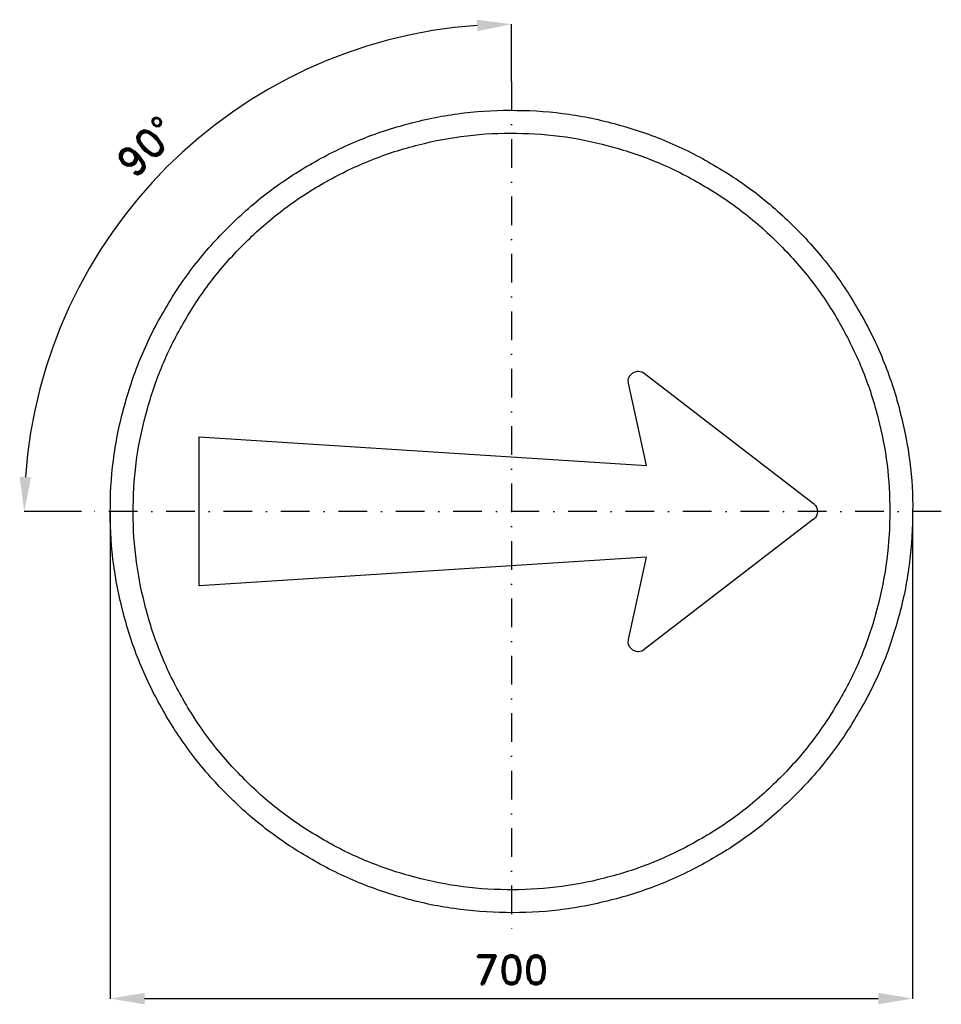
# Model space of a CAD drawing. Header units: millimetres. Extents: x -429 to 375, y -430 to 429.
import ezdxf

# ---------------------------------------------------------------- set-up
doc = ezdxf.new("R2010")
doc.units = ezdxf.units.MM
doc.header["$LTSCALE"] = 5
doc.linetypes.add('ČERCHOVANÁX2', pattern=[2, 1, -0.5, 0, -0.5])
doc.layers.add('Kóty', color=2, linetype='Continuous')
doc.layers.add('Značka', color=7, linetype='Continuous')
doc.styles.get("Standard").update_dxf_attribs({"font": 'romand.shx', "height": 25})
doc.dimstyles.get("Standard").update_dxf_attribs({"dimtxt": 25, "dimasz": 30, "dimexe": 0.18, "dimexo": 0.0625, "dimgap": 12.5, "dimtad": 1, "dimdec": 0, "dimzin": 0, "dimdsep": 46, "dimtxsty": 'Standard', "dimcen": 0.09, "dimadec": 0, "dimazin": 0, "dimtfac": 1, "dimtdec": 0, "dimtofl": 0, "dimtmove": 0, "dimatfit": 3, "dimfxl": 1, "dimtolj": 1, "dimtzin": 0, "dimarcsym": 0})

# ---------------------------------------------------------------- blocks, each defined once
blk = doc.blocks.new('*D1')
at = {"layer": 'Defpoints', "color": 0, "transparency": 16777216}
for p in [(0, 375), (-212.56, 368.16), (-375, 0), (375, 0), (0, -375)]:
    blk.add_point(p, dxfattribs=at)
at = {"layer": 'Kóty', "color": 0, "lineweight": -2, "transparency": 16777216}
for p, q in [((0, 375.06), (0, 425.29)), ((-375.06, 0), (-425.29, 0))]:
    blk.add_line(p, q, dxfattribs=at)
blk.add_arc((0, 0), 425.11, 94.04416, 175.95584, dxfattribs=at)
at = {"layer": 'Kóty', "color": 0, "transparency": 16777216}
for points in [[(-30.16, 429.05), (-29.8, 419.06), (0, 425.11)], [(-419.06, 29.8), (-429.05, 30.16), (-425.11, 0)]]:
    blk.add_solid(points, dxfattribs=at)
at = {"layer": 'Kóty', "color": 0, "transparency": 16777216, "insert": (-318.28, 318.28), "char_height": 25, "attachment_point": 5, "rotation": 45}
blk.add_mtext('\\A1;90°', dxfattribs=at)
blk = doc.blocks.new('*D2')
at = {"layer": 'Defpoints', "color": 0, "transparency": 16777216}
for p in [(-350.03, 0), (350, -1.15), (350, -424.97)]:
    blk.add_point(p, dxfattribs=at)
at = {"layer": 'Kóty', "color": 0, "lineweight": -2, "transparency": 16777216}
for p, q in [((-350.03, -0.06), (-350.03, -425.15)), ((350, -1.21), (350, -425.15)), ((-320.03, -424.97), (320, -424.97))]:
    blk.add_line(p, q, dxfattribs=at)
at = {"layer": 'Kóty', "color": 0, "transparency": 16777216}
for points in [[(-320.03, -419.97), (-320.03, -429.97), (-350.03, -424.97)], [(320, -419.97), (320, -429.97), (350, -424.97)]]:
    blk.add_solid(points, dxfattribs=at)
at = {"layer": 'Kóty', "color": 0, "transparency": 16777216, "insert": (-0.02, -399.97), "char_height": 25, "attachment_point": 5}
blk.add_mtext('\\A1;700', dxfattribs=at)

msp = doc.modelspace()

# ---------------------------------------------------------------- linework, layer by layer
at = {"layer": 'Značka', "color": 6, "linetype": 'ČERCHOVANÁX2', "lineweight": 25, "ltscale": 5}
for p, q in [((0, 375), (0, -375)), ((375, 0), (-375, 0))]:
    msp.add_line(p, q, dxfattribs=at)
at = {"layer": 'Značka', "color": 5}
for points in [[(350, 0), (349.99, -2.291), (349.97, -4.581, -0.0321663), (346.49, -50.208, -0.0357215), (336.86, -95.004, -0.0366629), (321.83, -138.262, -0.0347537), (300.79, -178.953, -0.0340378), (274.96, -216.774, -0.0344521), (244.23, -250.7057, -0.03456), (209.51, -280.5629, -0.0344272), (171.02, -305.3736, -0.0343885), (129.75, -325.2231, -0.0344186), (86.15, -339.2308, -0.034423), (41.16, -347.72408, -0.0344168), (-4.58, -349.97001, -0.0344158), (-50.24, -346.52732, -0.0344163), (-95, -336.8593, -0.0344176), (-138.22, -321.7156, -0.034417), (-178.95, -300.7922, -0.0344169), (-216.78, -274.9795, -0.0344155), (-250.706, -244.227, -0.0344176), (-280.56, -209.504, -0.034417), (-305.374, -171.017, -0.0344152), (-325.224, -129.751, -0.0344154), (-339.231, -86.154, -0.0344167), (-347.724, -41.156, -0.0344172), (-349.97, 4.581, -0.0344173), (-346.527, 50.244, -0.0344183), (-336.859, 95.004, -0.0344154), (-321.716, 138.22, -0.0344157), (-300.792, 178.953, -0.0344166), (-274.979, 216.776, -0.0344159), (-244.227, 250.706, -0.0344181), (-209.5, 280.56, -0.0344174), (-171.02, 305.374, -0.0344136), (-129.75, 325.224, -0.0344152), (-86.15, 339.231, -0.0344157), (-41.16, 347.724, -0.034416), (4.58, 349.97, -0.0344175), (50.24, 346.527, -0.0344181), (95, 336.859, -0.034416), (138.22, 321.715, -0.0344165), (178.95, 300.792, -0.0344151), (216.77, 274.98, -0.0344044), (250.71, 244.227, -0.0344137), (280.57, 209.501, -0.0344845), (305.37, 171.017, -0.0344151), (325.2, 129.763, -0.0340739), (339.23, 86.154, -0.0327932), (347.51, 43.384, -0.0342652), (350, 0)], [(330, 0), (329.99, -2.16), (329.97, -4.32, -0.0321704), (326.69, -47.339, -0.0357246), (317.61, -89.575, -0.0366679), (303.44, -130.361, -0.0347561), (283.6, -168.727, -0.0340394), (259.25, -204.387, -0.0344529), (230.27, -236.38, -0.0345589), (197.54, -264.5307, -0.0344254), (161.24, -287.9237, -0.0343884), (122.33, -306.6389, -0.0344174), (81.23, -319.8462, -0.0344235), (38.8, -327.8541, -0.0344169), (-4.32, -329.9717, -0.0344158), (-47.37, -326.7258, -0.0344166), (-89.58, -317.6102, -0.0344167), (-130.32, -303.3319, -0.0344173), (-168.73, -283.6041, -0.034418), (-204.39, -259.2663, -0.0344168), (-236.38, -230.271, -0.0344172), (-264.528, -197.532, -0.0344153), (-287.924, -161.245, -0.0344161), (-306.639, -122.337, -0.0344172), (-319.846, -81.231, -0.0344163), (-327.854, -38.804, -0.0344151), (-329.972, 4.32, -0.0344158), (-326.726, 47.373, -0.0344158), (-317.61, 89.575, -0.0344181), (-303.332, 130.322, -0.0344155), (-283.604, 168.727, -0.0344164), (-259.266, 204.389, -0.0344177), (-230.27, 236.38, -0.0344184), (-197.53, 264.528, -0.0344153), (-161.24, 287.924, -0.0344176), (-122.34, 306.639, -0.0344177), (-81.23, 319.846, -0.034418), (-38.8, 327.854, -0.0344164), (4.32, 329.972, -0.0344175), (47.37, 326.726, -0.0344163), (89.58, 317.61, -0.0344148), (130.32, 303.332, -0.0344174), (168.73, 283.604, -0.0344175), (204.39, 259.267, -0.0344082), (236.38, 230.271, -0.0344144), (264.53, 197.529, -0.0344857), (287.92, 161.245, -0.0344188), (306.62, 122.348, -0.0340729), (319.85, 81.231, -0.0327889), (327.65, 40.905, -0.0342678), (330, 0)], [(-272.5, -65), (-272.5, 65), (117.9, 40), (102.1, 111.831), (102.02, 112.246), (101.96, 112.663), (101.91, 114.345), (102.21, 116.009), (103.01, 117.96), (104.28, 119.644), (105.9, 120.993), (107.8, 121.885), (109.87, 122.312, -0.0630974), (111.97, 122.207), (113.61, 121.781), (115.11, 121.017), (115.46, 120.782), (115.8, 120.536), (263.6, 6.848), (263.9, 6.597), (264.2, 6.338), (265.26, 5.172), (266.08, 3.817), (266.76, 1.962), (266.97, 0), (266.75, -1.96), (266.08, -3.817), (265.27, -5.178), (264.2, -6.338), (263.9, -6.598), (263.6, -6.848), (115.8, -120.536), (115.46, -120.781), (115.11, -121.017), (113.61, -121.774), (111.97, -122.207, -0.0649294), (109.87, -122.317, -0.0648671), (107.8, -121.885), (105.89, -120.992), (104.28, -119.644), (103.01, -117.96), (102.21, -116.009), (101.9, -114.344), (101.96, -112.663), (102.02, -112.246), (102.1, -111.831), (117.9, -40), (-272.5, -65)]]:
    msp.add_lwpolyline(points, format="xyb", dxfattribs=at)

# ---------------------------------------------------------------- dimensions: what is measured, and where the dimension line sits
at = {"layer": 'Kóty'}
dim = msp.add_angular_dim_2l(base=(-212.55713, 368.15975), line1=((375, 0), (-375, 0)), line2=((0, 375), (0, -375)), dimstyle='Standard', dxfattribs=at)
dim.commit()
dim.dimension.update_dxf_attribs({"geometry": '*D1', "text_midpoint": (-318.27885, 318.27885)})
dim = msp.add_linear_dim(base=(349.995, -424.97296), p1=(-350.02892, 0), p2=(349.995, -1.1455), dimstyle='Standard', dxfattribs=at)
dim.commit()
dim.dimension.update_dxf_attribs({"geometry": '*D2', "text_midpoint": (-0.01696, -399.97296)})

doc.saveas('drawing.dxf')
